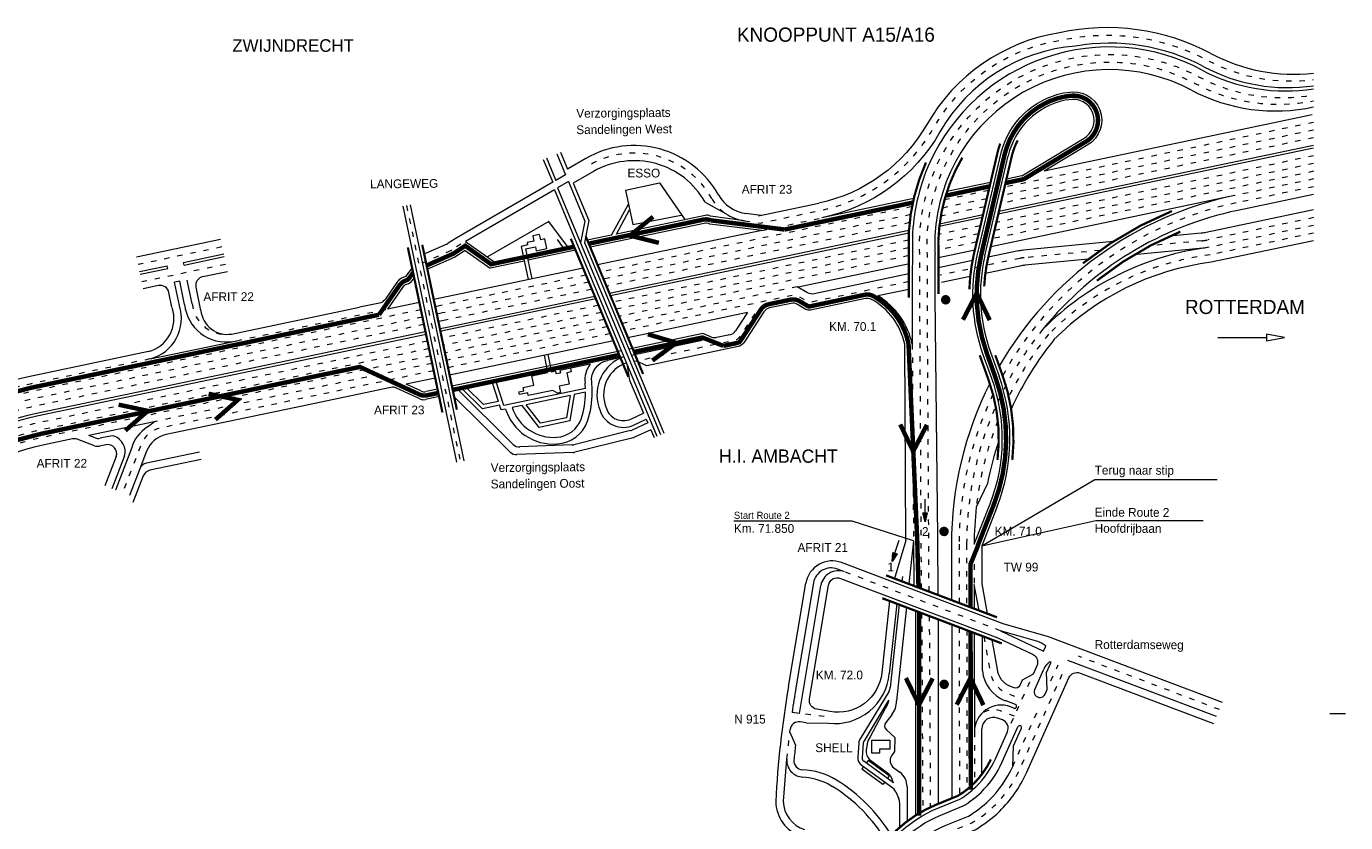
# Model space of a CAD drawing. Header units: metres. Extents: x 534 to 3459, y -2348 to -1406.
# Tile 7 of 7: x 3163 to 3459, y -1585 to -1406. Entities that reach past the tile are written whole.
import ezdxf

# ---------------------------------------------------------------- set-up
doc = ezdxf.new("R2010")
doc.units = ezdxf.units.M
doc.linetypes.add('ACAD_ISO03W100', pattern=[30, 12, -18])
doc.layers.get('0').update_dxf_attribs({"lineweight": 0})
for name, color, linetype, lineweight in [('deelstrepen', 8, 'ACAD_ISO03W100', 0), ('Kader', 7, 'Continuous', 0), ('Kunstwerk', 7, 'Continuous', 0), ('RW-MARK', 7, 'Continuous', 0), ('Spoorweg solid', 7, 'Continuous', 0), ('Strooi', 90, 'Continuous', 0), ('Strooi NIET', 10, 'Continuous', 0), ('Strooi niet strooien', 10, 'Continuous', 0), ('Strooien', 90, 'Continuous', 0), ('Text', 7, 'Continuous', 0)]:
    doc.layers.add(name, color=color, linetype=linetype, lineweight=lineweight)

# ---------------------------------------------------------------- blocks, each defined once
blk = doc.blocks.new('Pijl 2')
at = {"layer": 'Strooi NIET'}
blk.add_hatch(color=256, dxfattribs=at).paths.add_polyline_path([(-0.25, 0), (-0.75, -2), (0.25, -2)])
blk.add_line((-0.25, -2), (-0.25, -5.09), dxfattribs=at)
blk.add_lwpolyline([(-0.75, -2), (-0.25, 0), (0.25, -2)], close=True, dxfattribs=at)
blk = doc.blocks.new('PIJL', base_point=(0, 0, -0.1))
at = {"color": 0}
for p, q in [((0, 0), (5.45, 0)), ((7.5, 0), (5.45, 0.375)), ((5.45, 0.375), (5.45, -0.375)), ((5.45, -0.375), (7.5, 0))]:
    blk.add_line(p, q, dxfattribs=at)
blk = doc.blocks.new('Pijl 1')
at = {"layer": 'Text', "xscale": 2, "yscale": 2, "zscale": 2, "rotation": 180}
blk.add_blockref('PIJL', (20, 0), dxfattribs=at)

msp = doc.modelspace()

# ---------------------------------------------------------------- linework, layer by layer
at = {"layer": 'deelstrepen', "linetype": 'ACAD_ISO03W100', "ltscale": 0.1}
for p, q in [((3451.98, -1427.34), (3382.59, -1441.91)), ((3451.98, -1429.08), (3382.17, -1443.73)), ((3451.98, -1430.81), (3381.74, -1445.55)), ((3451.98, -1434.85), (3380.75, -1449.8)), ((3451.98, -1438.32), (3379.9, -1453.44)), ((3451.98, -1436.58), (3380.33, -1451.62)), ((3451.98, -1440.05), (3434.25, -1443.77)), ((3451.98, -1441.78), (3434.6, -1445.43)), ((3378.61, -1444.48), (3368.65, -1446.57)), ((3379.03, -1442.65), (3369.1, -1444.74)), ((3248.34, -1446.02), (3260.4, -1503.46)), ((3361.83, -1446.26), (3291.91, -1460.94)), ((3361.52, -1448.06), (3292.57, -1462.53)), ((3378.18, -1446.3), (3368.29, -1448.37)), ((3361.29, -1449.84), (3293.24, -1464.13)), ((3328.08, -1451.62), (3341.59, -1448.78)), ((3377.19, -1450.55), (3367.79, -1452.52)), ((3451.98, -1450.47), (3428.56, -1455.38)), ((3361.1, -1453.78), (3294.73, -1467.71)), ((3451.98, -1452.2), (3428.78, -1457.07)), ((3188.06, -1459.18), (3206.94, -1455.22)), ((3258.24, -1456.15), (3251.92, -1458.96)), ((3260.56, -1454.65), (3258.54, -1455.99)), ((3361.1, -1455.51), (3295.4, -1469.3)), ((3376.34, -1454.19), (3367.72, -1456)), ((3188.88, -1463.1), (3207.76, -1459.13)), ((3361.1, -1457.25), (3296.06, -1470.9)), ((3288.63, -1461.63), (3256.04, -1468.47)), ((3289.29, -1463.22), (3256.39, -1470.13)), ((3289.95, -1464.81), (3256.74, -1471.79)), ((3336.06, -1464.23), (3296.72, -1472.49)), ((3256.04, -1468.47), (3254.79, -1468.73)), ((3291.45, -1468.4), (3256.27, -1475.78)), ((3210.22, -1476.35), (3244.08, -1469.24)), ((3256.39, -1470.13), (3255.14, -1470.39)), ((3256.74, -1471.79), (3255.49, -1472.05)), ((3292.11, -1469.99), (3256.62, -1477.44)), ((3292.78, -1471.58), (3256.97, -1479.1)), ((3293.44, -1473.18), (3257.31, -1480.76)), ((3294.1, -1474.77), (3257.66, -1482.42)), ((3361.88, -1477.14), (3362.15, -1521.24)), ((3381.71, -1541.48), (3346.7, -1528.24)), ((3363.98, -1537.5), (3364.23, -1581.95)), ((3365.69, -1538.14), (3365.93, -1581.08)), ((3372.42, -1540.69), (3372.46, -1578.31)), ((3374.12, -1541.33), (3374.16, -1577.11)), ((3430.84, -1559.15), (3399.21, -1547.19)), ((3384.11, -1562.21), (3389.04, -1551.19)), ((3342.12, -1560.68), (3337.42, -1560.16)), ((3333.75, -1570.25), (3334.37, -1564.25))]:
    msp.add_line(p, q, dxfattribs=at)
at = {"layer": 'deelstrepen', "linetype": 'ACAD_ISO03W100', "ltscale": 0.1, "flags": 128}
for points in [[(3324.21, -1449.45), (3327.73, -1449.95), (3341.25, -1447.11, 0.214293), (3366.62, -1428.64, -0.227242), (3395.21, -1408.9, -0.177344), (3428.13, -1413.37, 0.15517), (3451.98, -1417.74)], [(3363.95, -1532.03), (3363.58, -1466.54), (3363.59, -1457.17, -0.584824), (3426.16, -1417.1, 0.167983), (3451.98, -1421.17)], [(3365.65, -1532.68), (3365.27, -1466.54), (3365.28, -1457.07, -0.584861), (3425.37, -1418.6, 0.173141), (3451.98, -1422.52)], [(3361.09, -1463.1), (3339.55, -1467.64, -0.187348), (3338.12, -1467.41), (3336.44, -1466.42, 0.187072), (3335.01, -1466.19), (3297.39, -1474.08)], [(3251.57, -1469.41), (3164.19, -1487.75, 0.269012), (3115.89, -1531.2), (3111.35, -1545.23, -0.02685), (3109.99, -1548.76)], [(3251.91, -1471.07), (3164.54, -1489.41, 0.259154), (3118.23, -1529.54)], [(3326.5, -1470.3), (3323.12, -1475.48, -0.198904), (3321.86, -1476.34), (3299.94, -1480.94)], [(3252.26, -1472.73), (3164.89, -1491.06, 0.30868), (3116.93, -1541.01, -0.069689), (3113.71, -1551.22)], [(3253.04, -1476.46), (3165.68, -1494.8, 0.30868), (3120.75, -1541.58, -0.073219), (3116.95, -1553.35, -0.064982), (3110.85, -1562.5, -0.199736), (3081.59, -1576.93), (3074.72, -1577.37), (2898.24, -1588.68)], [(3190.73, -1480.44), (3163.85, -1486.08, 0.226598), (3118.36, -1520.85)], [(3253.39, -1478.12), (3166.02, -1496.46, 0.30868), (3122.41, -1541.88)], [(3253.74, -1479.78), (3166.37, -1498.12, 0.30868), (3124.07, -1542.17, -0.097645), (3122.83, -1552.51)], [(3253.74, -1479.78), (3166.37, -1498.12, 0.30868), (3124.08, -1542.16, 0.30868)], [(3254.44, -1483.1), (3193.1, -1495.97, 0.254299), (3188.74, -1499.68), (3184.57, -1510.49)], [(3377.94, -1542.78), (3379.31, -1550.26, 0.286127), (3383.36, -1555.56), (3386.54, -1556.77)], [(3347.75, -1625.02), (3351.22, -1615.86), (3357.02, -1600.57), (3357.69, -1598.81, -0.19745), (3369.88, -1586.77), (3375.23, -1584.58, 0.059027), (3380.27, -1580.79, 0.094518), (3385.97, -1572.63), (3396.27, -1549.6)], [(3384.81, -1560.65), (3381.65, -1559.46, 0.292859), (3377.11, -1560.42)]]:
    msp.add_lwpolyline(points, format="xyb", dxfattribs=at)
at = {"layer": 'deelstrepen', "linetype": 'ACAD_ISO03W100', "ltscale": 0.1}
for points in [[(3319.97, -1447.81, -0.115338), (3316.89, -1444.45, 0.417941), (3289.44, -1436.93)], [(3434.6, -1445.43, 0.218065), (3382.16, -1484.17, 0.218065)], [(3451.98, -1448.73), (3428.21, -1453.72, -0.027941), (3426.92, -1453.92), (3415.3, -1455.03)], [(3404.01, -1456.1), (3386.99, -1457.73, 0.027941), (3386.07, -1457.87), (3368.12, -1461.64)], [(3391.21, -1473.78, 0.172161), (3374.08, -1522.06), (3374.08, -1535.86)], [(3392.48, -1474.91, 0.055569), (3383.53, -1488.89, 0.055569)], [(3380, -1488.37, 0.111679), (3372.38, -1522.06), (3372.38, -1535.22)], [(3381.09, -1494.36, 0.06697), (3376.25, -1513.73)]]:
    msp.add_lwpolyline(points, format="xyb", dxfattribs=at)
for points in [[(3376.77, -1452.37), (3367.72, -1454.27)], [(3375.78, -1526.55), (3375.78, -1531.04)], [(3384.42, -1571.93), (3389.83, -1559.83)], [(3375.83, -1564.13), (3375.84, -1575.61)]]:
    msp.add_lwpolyline(points, dxfattribs=at)
at = {"layer": 'deelstrepen', "linetype": 'ACAD_ISO03W100', "ltscale": 0.1, "flags": 128}
for points in [[(3254.09, -1481.44), (3220.43, -1488.5), (3191.7, -1494.54)], [(3393.01, -1552.71), (3394.63, -1549.09)]]:
    msp.add_lwpolyline(points, dxfattribs=at)
at = {"layer": 'deelstrepen', "linetype": 'ACAD_ISO03W100', "ltscale": 0.1}
for centre, radius, start, end in [((3257.43, -1454.32), 2, 293.9526, 303.4837), ((3436.71, -1519.04), 62.48, 97.2965, 135.1491), ((3207.85, -1467.28), 7.67, 185.7121, 279.0569)]:
    msp.add_arc(centre, radius, start, end, dxfattribs=at)
at = {"layer": 'Kader', "color": 253}
msp.add_line((3455.63, -1560.01), (3459.17, -1560.01), dxfattribs=at)
at = {"layer": 'Kunstwerk', "const_width": 0.5}
for points in [[(3374.7, -1464.85, -0.050231), (3375.75, -1456.74), (3380.98, -1434.29, -0.029777), (3381.62, -1432.11)], [(3378.03, -1464.15, -0.044936), (3378.96, -1457.49), (3384.19, -1435.04, -0.062047), (3385.54, -1431.38)], [(3364.96, -1436.35, 0.091481), (3361.1, -1452.06), (3361.09, -1466.69)], [(3373.11, -1435.26, 0.148555), (3367.78, -1457.29), (3367.77, -1465.9)], [(3420.19, -1447.24, 0.072114), (3400.19, -1458.98, 0.072114)], [(3422.07, -1451.87, 0.072114), (3403.32, -1462.88, 0.072114)], [(3381.01, -1503.11, 0.116854), (3379, -1485.14), (3377.02, -1479.61)], [(3380.52, -1479.61), (3382.11, -1484.03, -0.114463), (3384.34, -1503.11)], [(3354.71, -1590.37, -0.139045), (3367.3, -1580.48), (3372.19, -1578.48, 0.053125), (3375.55, -1575.9, 0.087072), (3379.53, -1570.35, 0.087072)]]:
    msp.add_lwpolyline(points, format="xyb", dxfattribs=at)
for points in [[(3285.22, -1453.46), (3298.16, -1484.51)], [(3288.55, -1452.89), (3301.45, -1483.83)], [(3248.63, -1455.41), (3256.4, -1492.46)], [(3251.87, -1454.82), (3259.64, -1491.84)], [(3380.9, -1538.44), (3356.01, -1529.03)], [(3381.97, -1544.3), (3355.15, -1534.16)]]:
    msp.add_lwpolyline(points, dxfattribs=at)
at = {"layer": 'RW-MARK'}
for p, q in [((3451.63, -1425.68), (3391.52, -1438.29)), ((3451.98, -1433.12), (3381.18, -1447.98)), ((3451.98, -1432.54), (3381.32, -1447.37)), ((3386.49, -1439.35), (3400.46, -1430.91)), ((3279.01, -1435.66), (3281.15, -1440.78)), ((3279.79, -1435.34), (3281.89, -1440.36)), ((3282.09, -1434.37), (3284.06, -1439.1)), ((3282.87, -1434.05), (3284.45, -1437.85)), ((3288.59, -1435.45), (3284.45, -1437.85)), ((3378.18, -1457.31), (3383.41, -1434.85)), ((3284.06, -1439.1), (3281.89, -1440.36)), ((3290.29, -1438.4), (3285.77, -1441.01)), ((3386.49, -1439.35), (3383.02, -1440.08)), ((3281.15, -1440.78), (3259.62, -1453.23)), ((3284.7, -1440.65), (3282.26, -1442.07)), ((3282.26, -1442.07), (3305.34, -1497.43)), ((3284.7, -1440.65), (3288.39, -1449.49)), ((3285.77, -1441.01), (3289.27, -1449.4)), ((3297.5, -1442.55), (3305.16, -1440.94)), ((3305.16, -1440.94), (3310.85, -1449.17)), ((3379.46, -1440.83), (3369.66, -1442.88)), ((3281.53, -1442.52), (3261.59, -1454.05)), ((3281.53, -1442.52), (3304.56, -1497.78)), ((3297.5, -1442.55), (3299.13, -1450.29)), ((3362.21, -1444.44), (3341.59, -1448.78)), ((3434.25, -1443.77), (3379.48, -1455.26)), ((3451.98, -1443.52), (3434.95, -1447.1)), ((3247.51, -1446.19), (3259.57, -1503.64)), ((3249.17, -1445.85), (3261.23, -1503.29)), ((3294.36, -1452.63), (3298.16, -1445.67)), ((3295.45, -1452.41), (3298.43, -1446.95)), ((3315.35, -1448.23), (3295.45, -1452.41)), ((3299.13, -1450.29), (3309.97, -1448.19)), ((3327.97, -1448.27), (3324.45, -1447.77)), ((3327.38, -1448.29), (3340.9, -1445.45)), ((3377.76, -1448.12), (3368.02, -1450.16)), ((3280.25, -1449.6), (3266.49, -1457.55)), ((3284.67, -1455.54), (3280.25, -1449.6)), ((3288.39, -1449.49), (3287.38, -1454.36)), ((3289.27, -1449.4), (3288.27, -1454.28)), ((3377.61, -1448.73), (3367.95, -1450.75)), ((3187.71, -1457.52), (3206.59, -1453.56)), ((3259.62, -1453.23), (3257.72, -1454.49)), ((3261.59, -1454.05), (3268.44, -1458.94)), ((3276.94, -1454.01), (3275.42, -1454.33)), ((3278.2, -1452.49), (3276.69, -1452.81)), ((3276.69, -1452.81), (3276.94, -1454.01)), ((3278.46, -1453.7), (3278.2, -1452.49)), ((3279.42, -1453.49), (3278.46, -1453.7)), ((3279.87, -1455.66), (3279.42, -1453.49)), ((3283.76, -1455.73), (3282.21, -1453.65)), ((3294.36, -1452.63), (3288.92, -1453.78)), ((3328.08, -1451.62), (3291.24, -1459.35)), ((3361.13, -1451.61), (3293.9, -1465.72)), ((3361.1, -1452.19), (3343.35, -1455.92)), ((3361.96, -1452.06), (3361.89, -1466.7)), ((3451.98, -1453.93), (3428.99, -1458.76)), ((3198.27, -1458.78), (3207.29, -1456.88)), ((3257.42, -1454.65), (3252.06, -1457.04)), ((3261.49, -1456.07), (3259.22, -1457.58)), ((3261.49, -1456.07), (3267.12, -1460.09)), ((3275.53, -1454.87), (3274.08, -1455.18)), ((3274.08, -1455.18), (3275.64, -1462.62)), ((3275.07, -1455.76), (3277.3, -1455.29)), ((3275.07, -1455.76), (3276.47, -1462.45)), ((3275.42, -1454.33), (3275.53, -1454.87)), ((3283.76, -1455.73), (3275.43, -1457.48)), ((3286.31, -1456.06), (3275.6, -1458.31)), ((3277.3, -1455.29), (3277.48, -1456.16)), ((3277.48, -1456.16), (3279.87, -1455.66)), ((3284.67, -1455.54), (3285.97, -1455.27)), ((3288.27, -1454.28), (3306.11, -1497.08)), ((3343.35, -1455.92), (3294.12, -1466.25)), ((3366.98, -1456.96), (3366.97, -1465.58)), ((3375.92, -1456.01), (3367.78, -1457.72)), ((3188.41, -1460.85), (3194.61, -1459.54)), ((3198.39, -1459.36), (3207.41, -1457.47)), ((3249.58, -1459.97), (3248.13, -1461.95)), ((3255.81, -1459.09), (3253.03, -1460.33)), ((3287.96, -1460.04), (3254.44, -1467.07)), ((3259.22, -1457.58), (3255.81, -1459.09)), ((3274.77, -1458.48), (3267.12, -1460.09)), ((3274.6, -1457.65), (3268.44, -1458.94)), ((3361.25, -1459.09), (3336.25, -1464.34)), ((3188.53, -1461.43), (3194.74, -1460.13)), ((3197.42, -1462.96), (3196.24, -1463.21)), ((3198.53, -1468.22), (3197.42, -1462.96)), ((3200.22, -1468.05), (3199.11, -1462.79)), ((3202.62, -1461.95), (3208.11, -1460.8)), ((3246.33, -1463.04), (3243.52, -1467.07)), ((3248.13, -1461.95), (3247.21, -1462.33)), ((3250.05, -1462.2), (3249.55, -1462.89)), ((3192.62, -1463.97), (3189.21, -1464.68)), ((3195.68, -1468.81), (3194.99, -1465.51)), ((3197.35, -1468.46), (3196.24, -1463.21)), ((3247.43, -1464.42), (3244.08, -1469.24)), ((3248.69, -1463.56), (3248.32, -1463.71)), ((3361.09, -1464.83), (3354.18, -1466.29)), ((3209.06, -1474.86), (3237.77, -1468.84)), ((3242.29, -1467.89), (3237.77, -1468.84)), ((3251.22, -1467.75), (3244.08, -1469.24)), ((3290.62, -1466.41), (3257.09, -1473.45)), ((3290.84, -1466.94), (3257.2, -1474)), ((3366.97, -1466.54), (3367.57, -1520.52)), ((3324.88, -1470.05), (3298.05, -1475.68)), ((3324.88, -1470.05), (3322.2, -1474.14)), ((3252.61, -1474.38), (3165.24, -1492.72)), ((3257.09, -1473.45), (3255.83, -1473.71)), ((3257.2, -1474), (3255.95, -1474.26)), ((3252.73, -1474.94), (3165.36, -1493.28)), ((3190.8, -1480.43), (3210.22, -1476.35)), ((3294.77, -1476.36), (3258.01, -1484.08)), ((3314.7, -1476.31), (3298.84, -1479.64)), ((3322.77, -1477.68), (3302.31, -1481.98)), ((3320.94, -1475), (3317.94, -1475.63)), ((3190.38, -1478.79), (3163.5, -1484.44)), ((3279.21, -1479.63), (3280.02, -1483.52)), ((3296.56, -1478.59), (3279.73, -1482.12)), ((3280.04, -1479.46), (3280.87, -1483.41)), ((3296.87, -1480.05), (3293.45, -1480.77)), ((3379.43, -1478.93), (3381.35, -1484.3)), ((3279.73, -1482.12), (3258.53, -1486.57)), ((3279.91, -1482.95), (3268.36, -1485.37)), ((3276.44, -1484.27), (3280.02, -1483.52)), ((3281.77, -1483.22), (3280.87, -1483.41)), ((3281.77, -1483.22), (3281.88, -1483.75)), ((3281.88, -1483.75), (3282.88, -1483.54)), ((3289.57, -1481.59), (3282.77, -1483.01)), ((3282.77, -1483.01), (3282.88, -1483.54)), ((3285.3, -1483.37), (3284.34, -1483.57)), ((3284.34, -1483.57), (3284.86, -1486.08)), ((3285.12, -1482.52), (3285.3, -1483.37)), ((3297.83, -1481.63), (3298.39, -1485.18)), ((3299.94, -1480.94), (3299.43, -1481.05)), ((3302.31, -1481.98), (3299.94, -1480.94)), ((3254.79, -1484.76), (3248.27, -1486.12)), ((3251.52, -1487.63), (3248.27, -1486.12)), ((3267.53, -1485.55), (3261.67, -1486.78)), ((3268.97, -1489.99), (3267.53, -1485.55)), ((3270.16, -1490.91), (3268.36, -1485.37)), ((3274.5, -1486.87), (3276.89, -1486.37)), ((3276.89, -1486.37), (3276.44, -1484.27)), ((3284.86, -1486.08), (3282.59, -1486.56)), ((3282.59, -1486.56), (3282.88, -1487.97)), ((3298.39, -1485.18), (3301.56, -1492.61)), ((3251.32, -1489.41), (3246.09, -1486.99)), ((3255.66, -1488.91), (3252.57, -1489.56)), ((3255.31, -1487.25), (3252.77, -1487.78)), ((3271.63, -1501.36), (3259.03, -1488.94)), ((3260.67, -1486.99), (3259.68, -1487.19)), ((3272.3, -1499.63), (3259.68, -1487.19)), ((3265.37, -1491.61), (3260.67, -1486.99)), ((3265.64, -1490.69), (3261.67, -1486.78)), ((3288.51, -1487.06), (3270.16, -1490.91)), ((3273.58, -1487.85), (3274.66, -1487.63)), ((3273.7, -1488.43), (3273.58, -1487.85)), ((3275.54, -1488.04), (3273.7, -1488.43)), ((3274.66, -1487.63), (3274.5, -1486.87)), ((3285.07, -1488.65), (3275.2, -1490.72)), ((3275.67, -1488.69), (3275.54, -1488.04)), ((3281.21, -1487.53), (3275.67, -1488.69)), ((3282.23, -1488.11), (3281.21, -1487.53)), ((3282.88, -1487.97), (3282.23, -1488.11)), ((3285.07, -1488.65), (3284.23, -1493.65)), ((3285.96, -1488.46), (3284.97, -1494.36)), ((3288.54, -1487.92), (3285.96, -1488.46)), ((3269.23, -1490.8), (3265.37, -1491.61)), ((3268.97, -1489.99), (3265.64, -1490.69)), ((3269.59, -1491.9), (3269.23, -1490.8)), ((3270.58, -1491.69), (3269.59, -1491.9)), ((3274.28, -1490.91), (3272.04, -1491.38)), ((3278.08, -1495.81), (3274.28, -1490.91)), ((3278.42, -1494.87), (3275.2, -1490.72)), ((3191.7, -1494.54), (3177, -1497.62)), ((3190.21, -1495.71), (3191.7, -1494.54)), ((3284.97, -1494.36), (3278.08, -1495.81)), ((3284.23, -1493.65), (3278.42, -1494.87)), ((3302.48, -1494.78), (3298.98, -1496.41)), ((3302.14, -1493.99), (3302.48, -1494.78)), ((3173.32, -1498.39), (3166.72, -1499.78)), ((3178.31, -1499.92), (3174.43, -1498.48)), ((3178.44, -1498.16), (3177, -1497.62)), ((3182.23, -1497.68), (3179.55, -1498.24)), ((3182.7, -1497.81), (3182.23, -1497.68)), ((3298.62, -1496.53), (3285.9, -1499.7)), ((3299.19, -1498.14), (3286.15, -1501.39)), ((3303.2, -1496.33), (3299.54, -1498.02)), ((3303.16, -1496.34), (3303.93, -1498.06)), ((3180.87, -1499.7), (3179.42, -1500.01)), ((3186.59, -1500.54), (3182.99, -1509.87)), ((3186.59, -1500.54), (3182.99, -1509.87)), ((3201.86, -1501.36), (3189.93, -1503.86)), ((3285.74, -1501.45), (3273.11, -1501.93)), ((3285.5, -1499.76), (3273.78, -1500.21)), ((3183.15, -1502.38), (3180.61, -1508.96)), ((3185.03, -1502.22), (3182.2, -1509.57)), ((3202.21, -1503.02), (3190.7, -1505.44)), ((3188.47, -1505.1), (3186.16, -1511.1)), ((3189.24, -1506.68), (3186.93, -1512.67)), ((3378.77, -1508.4), (3376.25, -1513.73)), ((3360.45, -1521.19), (3357.89, -1529.74)), ((3362.15, -1521.24), (3361.12, -1530.96)), ((3362.15, -1521.24), (3362.21, -1531.38)), ((3367.57, -1520.52), (3367.63, -1533.42)), ((3346.7, -1528.24), (3345.08, -1527.62)), ((3382.31, -1539.89), (3346.02, -1526.16)), ((3334.1, -1553.99), (3337.98, -1530.78)), ((3339.72, -1530.7), (3335.77, -1554.27)), ((3376.86, -1536.92), (3375.78, -1531.05)), ((3336.53, -1560.03), (3341.34, -1531.32)), ((3358.38, -1535.38), (3356.7, -1551.1)), ((3358.92, -1535.58), (3356.95, -1554.17)), ((3360.56, -1536.2), (3358.33, -1557.2)), ((3362.57, -1536.97), (3362.57, -1582.94)), ((3367.66, -1538.89), (3367.66, -1580.33)), ((3370.77, -1540.07), (3370.77, -1579.06)), ((3392.45, -1542.81), (3382.31, -1539.89)), ((3377.62, -1550.42), (3377.62, -1542.66)), ((3390.1, -1543.9), (3381.71, -1541.48)), ((3381.71, -1541.48), (3391.34, -1546.04)), ((3431.51, -1557.58), (3392.45, -1542.81)), ((3391.34, -1546.03), (3391.25, -1545.99)), ((3391.34, -1546.04), (3391.84, -1544.93)), ((3393.04, -1548.49), (3392.8, -1548.4)), ((3430.16, -1560.71), (3396.83, -1548.1)), ((3392.15, -1554.65), (3391.98, -1550.85)), ((3356.67, -1554.99), (3350.15, -1565.72)), ((3356.49, -1557.21), (3351.05, -1566.17)), ((3385.05, -1558.02), (3382.75, -1557.15)), ((3336.53, -1560.03), (3334.89, -1559.79)), ((3355.81, -1558.94), (3352.44, -1565.29)), ((3357.3, -1560.3), (3355.92, -1562.03)), ((3384.7, -1558.8), (3383.96, -1558.51)), ((3334.37, -1564.25), (3334.45, -1563.64)), ((3338.08, -1562.11), (3336.73, -1561.91)), ((3338.08, -1562.11), (3343.1, -1562.23)), ((3356.06, -1563.73), (3357.93, -1565.42)), ((3334.37, -1564.25), (3335.65, -1567.17)), ((3349.87, -1566.61), (3349.63, -1569.84)), ((3350.87, -1566.64), (3350.62, -1569.99)), ((3352.77, -1568.9), (3352.77, -1566.03)), ((3352.77, -1566.03), (3356.81, -1566.03)), ((3356.82, -1566.03), (3356.82, -1568.03)), ((3357.93, -1565.42), (3357.89, -1568.54)), ((3351.76, -1566.87), (3351.54, -1568.23)), ((3354.54, -1568.9), (3352.77, -1568.9)), ((3356.82, -1568.03), (3354.54, -1568.03)), ((3354.54, -1568.03), (3354.54, -1568.9)), ((3357.89, -1568.54), (3357.24, -1569.52)), ((3357.89, -1568.54), (3357.89, -1568.54)), ((3384.42, -1571.93), (3384.62, -1567.32)), ((3333.62, -1570.32), (3332.93, -1579.72)), ((3357.53, -1576.79), (3350.44, -1571.6)), ((3350.93, -1571.96), (3350.52, -1572.52)), ((3355.25, -1576), (3350.52, -1572.52)), ((3357.63, -1575.63), (3350.97, -1570.74)), ((3351.94, -1570.58), (3351.52, -1571.15)), ((3356.68, -1574.05), (3351.94, -1570.58)), ((3352.48, -1570.51), (3356.65, -1573.56)), ((3357.73, -1572.24), (3359.08, -1573.23)), ((3338.68, -1574.51), (3337.28, -1574.3)), ((3355.67, -1575.43), (3355.25, -1576)), ((3356.68, -1574.05), (3356.26, -1574.62)), ((3358.18, -1577.62), (3358.86, -1579.2)), ((3360.72, -1576.46), (3360.72, -1584.24)), ((3359.02, -1579.99), (3359.02, -1585.63))]:
    msp.add_line(p, q, dxfattribs=at)
for points in [[(3394.94, -1407.22, 0.227229), (3365.15, -1427.8, -0.214322), (3340.9, -1445.45)], [(3398.55, -1410.21, 0.248476), (3368.1, -1429.49, -0.214268), (3341.59, -1448.78)], [(3426.96, -1415.6, 0.432232), (3365.82, -1436.36, 0.432232)], [(3424.58, -1420.1, 0.549087), (3366.96, -1452.73, 0.4032)], [(3375.78, -1522.06), (3379.35, -1512.96, 0.181352), (3379.75, -1484.87), (3377.83, -1479.51, -0.144304), (3376.53, -1456.93), (3381.76, -1434.47), (3381.84, -1434.17, -0.287587), (3395.83, -1420.73), (3396.68, -1420.64, -0.847009), (3401.33, -1432.36), (3391.52, -1438.29)], [(3400.28, -1431.01, 0.865889), (3397.03, -1422.3), (3396.18, -1422.39, 0.292112), (3383.41, -1434.85)], [(3434.25, -1443.77, 0.213213), (3381.4, -1482.06, 0.213213)], [(3434.95, -1447.1, 0.172161), (3391.21, -1473.78, 0.172161)], [(3451.98, -1447), (3427.86, -1452.06, -0.027941), (3426.76, -1452.23), (3419.66, -1452.9)], [(3328.08, -1451.62), (3316.4, -1450.16, 0.163682), (3315.14, -1450.01), (3289.59, -1455.37)], [(3406.96, -1454.12), (3386.83, -1456.04, 0.027941), (3385.72, -1456.2), (3378.93, -1457.63)], [(3428.56, -1455.38, -0.027941), (3427.08, -1455.61), (3411.65, -1457.08)], [(3401.36, -1458.07), (3387.15, -1459.42, 0.027941), (3386.42, -1459.53), (3378.29, -1461.24)], [(3361.1, -1461.37), (3339.82, -1465.84, -0.187072), (3338.39, -1465.6), (3336.06, -1464.23)], [(3360.45, -1521.19), (3360.19, -1477.14, 0.218884), (3352.74, -1467.09, 0.179368), (3351.36, -1466.89), (3339.03, -1469.49, -0.187348), (3338.02, -1469.32), (3336.14, -1468.21, 0.187072), (3334.72, -1467.98), (3329.84, -1469, 0.198904), (3328.58, -1469.87), (3324.04, -1476.82, -0.198904), (3322.77, -1477.68)], [(3393.75, -1476.05, 0.063116), (3384.07, -1491.7, 0.063116)], [(3270.58, -1491.69, 0.347827), (3282.16, -1499.53, 0.301963), (3288.95, -1494.44, 0.083634), (3290.04, -1487.91), (3290.01, -1486.99, 0.016373), (3289.91, -1485.69, -0.387153), (3293.45, -1480.77)], [(3297.13, -1479.96, 0.408496), (3291.54, -1491.26), (3291.78, -1492.01, 0.449212), (3299.32, -1495.29), (3302.14, -1493.99)], [(3297.71, -1481.35, 0.411985), (3292.96, -1490.79), (3293.21, -1491.55, 0.449212), (3298.69, -1493.93), (3301.56, -1492.61)], [(3163.5, -1484.44, 0.1994), (3120.42, -1513.94), (3118.36, -1520.85, 0.040116), (3114.29, -1530.68), (3109.71, -1544.76, -0.024392), (3108.55, -1547.81)], [(3379.29, -1485.97, 0.117559), (3370.68, -1522.06), (3370.68, -1534.58)], [(3272.06, -1491.38, 0.343845), (3282.06, -1498.03, 0.302255), (3287.53, -1493.94, 0.083551), (3288.54, -1487.91)], [(3165.24, -1492.72, 0.30868), (3118.57, -1541.32, -0.058853), (3115.93, -1550.38, -0.058853)], [(3165.36, -1493.28, 0.30868), (3119.12, -1541.43, -0.058565), (3116.46, -1550.57, -0.058565)], [(3166.72, -1499.78, 0.30868), (3125.74, -1542.46, -0.097645), (3124.51, -1552.79)], [(3381.3, -1498.73, 0.034193), (3378.77, -1508.4)], [(3376.25, -1513.73, 0.02787), (3375.78, -1522.06)], [(3356.74, -1534.76), (3355.02, -1550.92, -0.435301), (3343.44, -1559.61), (3340.42, -1559.07, -0.410837), (3338.8, -1556.77), (3343.08, -1531.24, -0.472776), (3345.76, -1529.7), (3381.11, -1543.07), (3388.88, -1546.75, -0.407891), (3389.85, -1549.37), (3389.04, -1551.19), (3386.57, -1552.55), (3386.03, -1553.75, -0.397053), (3384.76, -1554.28), (3383.96, -1553.97, -0.286127), (3381, -1550.1), (3379.79, -1543.48)], [(3350.42, -1622.78), (3352.81, -1616.46), (3358.61, -1601.17), (3359.27, -1599.45, -0.197042), (3370.52, -1588.35), (3375.98, -1586.11, 0.060153), (3381.46, -1582.01, 0.094605), (3387.52, -1573.32), (3397.05, -1552.02, -0.397053), (3399.58, -1550.96), (3429.49, -1562.27)], [(3349.64, -1608.07), (3353.05, -1599.06), (3353.74, -1597.23, -0.198295), (3368.27, -1582.84), (3373.34, -1580.76, 0.055659), (3377.32, -1577.73, 0.094246), (3382.09, -1570.89), (3385.61, -1563.01)], [(3350.55, -1596.36), (3350.55, -1600.87), (3351.46, -1598.46), (3352.17, -1596.6, -0.198579), (3367.62, -1581.27), (3372.57, -1579.24, 0.054023), (3376.14, -1576.51, 0.094106), (3380.54, -1570.2), (3383.24, -1564.14, 0.431585), (3382.13, -1561.46), (3381.05, -1561.05)], [(3346, -1624.85), (3349.64, -1615.26), (3355.43, -1599.97), (3356.11, -1598.18, -0.197815), (3369.23, -1585.2), (3374.48, -1583.05, 0.057786), (3379.09, -1579.57, 0.094421), (3384.42, -1571.93)]]:
    msp.add_lwpolyline(points, format="xyb", dxfattribs=at)
for points in [[(3375.4, -1458.37), (3367.77, -1459.97)], [(3374.88, -1461.95), (3368.47, -1463.3)], [(3361.89, -1465.85), (3361.88, -1477.14)], [(3366.97, -1465.58), (3366.97, -1466.54)], [(3316.79, -1475.53), (3314.83, -1474.75), (3298.25, -1478.23)], [(3244.84, -1486.84), (3223.08, -1491.41), (3194.36, -1497.44)], [(3380.93, -1513.58), (3377.48, -1522.38)], [(3377.48, -1522.38), (3377.48, -1530.9), (3378.71, -1537.62)], [(3391.98, -1550.85), (3393.04, -1548.49)], [(3389.36, -1554.64), (3391.4, -1550.07)], [(3391.68, -1555.68), (3392.15, -1554.65)], [(3377.53, -1573.64), (3377.53, -1563.48)], [(3384.62, -1567.32), (3386.39, -1563.36)]]:
    msp.add_lwpolyline(points, dxfattribs=at)
at = {"layer": 'RW-MARK', "flags": 128}
for points in [[(3375.78, -1531.05), (3375.79, -1536.51)], [(3375.8, -1541.97), (3375.83, -1564.13)]]:
    msp.add_lwpolyline(points, dxfattribs=at)
at = {"layer": 'RW-MARK'}
for centre, radius, start, end in [((3405.57, -1456.07), 49.99, 62.1441, 102.2691), ((3406.15, -1454.74), 45.17, 62.0009, 99.6865), ((3447.72, -1376.56), 40, 241.9793, 276.1176), ((3445.74, -1380.3), 40, 241.9793, 278.9724), ((3446.14, -1379.54), 40, 241.9793, 278.3911), ((3443.37, -1384.79), 40, 241.9793, 282.4303), ((3406.45, -1454.67), 44.57, 155.7366, 176.6442), ((3315.76, -1450.19), 2, 64.67, 101.8534), ((3405.9, -1454.73), 38.98, 177.0525, 183.2835), ((3256.61, -1452.82), 2, 293.9526, 303.4837), ((3436.71, -1519.04), 64.18, 97.2965, 135.1491), ((3415.48, -1466), 38.3, 166.8811, 199.7264), ((3436.71, -1519.04), 60.78, 97.2965, 135.1491), ((3247.97, -1464.18), 2, 112.1662, 145.2076), ((3247.93, -1461.71), 2, 292.1662, 323.7748), ((3193.03, -1465.93), 2, 11.8534, 101.8534), ((3249.08, -1465.56), 2, 112.1662, 145.2076), ((3188.43, -1471.36), 9.37, 284.65, 17.9948), ((3207.85, -1467.28), 9.37, 185.7121, 279.0569), ((3241.88, -1465.93), 2, 281.8631, 325.2076), ((3345.56, -1480.57), 16.67, 11.8534, 58.8978), ((3188.44, -1471.37), 7.67, 284.65, 17.9948), ((3208.12, -1468.96), 5.97, 185.7121, 279.0569), ((3320.53, -1473.05), 2, 281.8534, 326.8516), ((3317.53, -1473.67), 2, 248.2737, 281.8534), ((3270.12, -1487.94), 18.42, 2.7576, 6.5097), ((3342.1, -1498.37), 41.7, 338.6105, 19.7264), ((3245.25, -1488.8), 2, 65.1134, 101.8534), ((3252.16, -1487.6), 2, 245.1134, 281.8534), ((3252.36, -1485.82), 2, 245.1134, 281.8534), ((3173.73, -1500.35), 2, 69.5497, 101.8534), ((3179.14, -1496.28), 2, 249.5497, 281.8534), ((3181.52, -1501.26), 3.64, 344.6654, 71.0457), ((3194.46, -1502.68), 8.16, 121.3688, 164.7335), ((3298.14, -1494.59), 2, 284.0005, 294.8498), ((3298.7, -1496.2), 2, 284.0005, 294.8498), ((3179.01, -1498.05), 2, 249.5497, 281.8534), ((3181.28, -1501.66), 2, 338.9248, 101.8534), ((3273.03, -1499.93), 2, 225.4142, 272.1781), ((3273.7, -1498.21), 2, 225.4142, 272.1781), ((3285.42, -1497.76), 2, 272.1781, 284.0005), ((3285.66, -1499.45), 2, 272.1781, 284.0005), ((3190.34, -1505.82), 2, 101.8534, 158.9248), ((3191.11, -1507.4), 2, 101.8534, 158.9248), ((3343.9, -1531.77), 6, 69.2839, 170.4984), ((3343.66, -1531.36), 4, 69.2839, 170.4984), ((3345.28, -1531.98), 4, 69.2839, 170.4984), ((3388.99, -1547.74), 4, 44.6528, 73.9008), ((3395.05, -1551.71), 4, 124.1842, 155.9066), ((3344.45, -1550), 12.31, 263.714, 354.856), ((3385.58, -1549.67), 8, 185.4149, 249.2839), ((3544.13, -1590.35), 213.16, 170.1795, 177.1494), ((3544.13, -1590.34), 211.46, 170.1795, 171.6949), ((3354.96, -1553.96), 2, 328.7404, 353.9313), ((3390.52, -1555.16), 1.27, 155.9066, 335.9066), ((3352.62, -1556.41), 4.07, 321.5668, 351.3605), ((3352.75, -1554.24), 4.77, 321.5668, 324.6625), ((3353.56, -1557.34), 4.77, 321.5668, 1.6428), ((3381.83, -1564.13), 6, 69.2839, 180.084), ((3384.88, -1558.41), 0.426, 245.9066, 65.9066), ((3336.43, -1563.88), 2, 81.4767, 172.8804), ((3356.9, -1562.81), 1.24, 141.5668, 227.7873), ((3380.13, -1563.48), 2.6, 69.2839, 179.9832), ((3386, -1563.19), 0.425, 335.9066, 155.9066), ((3351.86, -1566.76), 2, 148.7404, 175.778), ((3351.72, -1566.7), 0.848, 141.5668, 175.778), ((3355.26, -1567.43), 3.55, 142.8628, 170.8596), ((3544.13, -1590.34), 209.76, 173.6573, 174.5675), ((3353.88, -1568.6), 2.36, 170.8596, 233.8459), ((3358.91, -1570.62), 2, 146.3166, 233.8459), ((3337.43, -1570.6), 3.7, 174.5675, 267.6555), ((3337.3, -1570.67), 2, 174.5675, 267.6555), ((3351.63, -1569.98), 2, 175.778, 233.7286), ((3351.47, -1570.06), 0.848, 175.778, 233.7286), ((3336.57, -1588.48), 15.83, 58.3016, 87.6555), ((3336.57, -1588.48), 14.13, 58.3016, 81.4362), ((3325.01, -1607.21), 37.84, 31.6448, 58.3016), ((3352.73, -1576.69), 5.01, 12.1636, 38.6471), ((3356.72, -1576.46), 4, 0, 53.8459), ((3325.01, -1607.21), 36.15, 30.8528, 58.3016), ((3356.34, -1578.41), 2, 23.143, 53.7286), ((3339.7, -1579.61), 8.47, 180.9452, 250.731), ((3339.76, -1579.59), 6.83, 181.0898, 252.3583), ((3357.02, -1579.99), 2, 0, 23.143)]:
    msp.add_arc(centre, radius, start, end, dxfattribs=at)
at = {"layer": 'Spoorweg solid'}
for p, q in [((3315.41, -1445.28), (3319.97, -1447.81)), ((3324.21, -1449.45), (3316.61, -1448.38)), ((3194.74, -1460.13), (3194.61, -1459.54)), ((3198.39, -1459.36), (3198.27, -1458.78)), ((3202.18, -1469.56), (3201.08, -1464.32)), ((3189.99, -1501.15), (3188.47, -1505.1)), ((3359.58, -1530.38), (3359.73, -1529.27))]:
    msp.add_line(p, q, dxfattribs=at)
for centre, radius, start, end in [((3299.45, -1454.24), 21.7, 29.3107, 120.0389), ((3299.45, -1454.24), 18.3, 29.3107, 120.0389), ((3325.61, -1439.55), 8.3, 209.3107, 261.9451), ((3325.61, -1439.55), 10, 235.6279, 261.9451), ((3203.03, -1463.91), 2, 101.8534, 191.8534), ((3294.38, -1485.18), 6, 143.2631, 186.5097), ((3195.59, -1503.31), 6, 101.8534, 158.9248)]:
    msp.add_arc(centre, radius, start, end, dxfattribs=at)
at = {"layer": 'Strooi', "const_width": 1}
for points in [[(3305, -1454.38), (3298.49, -1452.77), (3303.69, -1448.53)], [(3302.52, -1474.9), (3308.94, -1476.83), (3303.54, -1480.81)], [(3366.46, -1552.15), (3363.38, -1558.11), (3360.46, -1552.07)], [(3371.85, -1558.07), (3374.93, -1552.11), (3377.85, -1558.15)]]:
    msp.add_lwpolyline(points, dxfattribs=at)
at = {"layer": 'Strooi niet strooien', "linetype": 'ACAD_ISO03W100', "ltscale": 0.1, "const_width": 1, "flags": 128}
for points in [[(3376.57, -1522.37), (3380.14, -1513.27, 0.181352), (3380.55, -1484.59), (3378.63, -1479.22, -0.144304), (3377.35, -1457.12), (3382.58, -1434.67), (3382.66, -1434.38, -0.286964), (3395.97, -1421.57), (3396.81, -1421.48, -0.850499), (3400.89, -1431.64), (3386.92, -1440.09), (3382.81, -1440.95)], [(3363, -1521.23), (3361.04, -1477.05, 0.220322), (3353.14, -1466.34, 0.179368), (3351.18, -1466.05), (3338.85, -1468.66, -0.187348), (3338.45, -1468.59), (3336.57, -1467.48, 0.187072), (3334.54, -1467.15), (3329.67, -1468.17, 0.198904), (3327.86, -1469.4), (3323.32, -1476.36, -0.198904), (3322.6, -1476.85), (3319.46, -1477.51)], [(3242.16, -1470.52), (3164.02, -1486.92, 0.269012), (3115.08, -1530.94), (3110.54, -1544.97, -0.02685), (3109.22, -1548.42)], [(3121.97, -1552.49, 0.000033), (3121.97, -1552.48), (3122.02, -1552.24, 0.098636), (3123.21, -1542.14, -0.309201), (3166.2, -1497.28), (3237.87, -1482.24), (3251.16, -1488.4, 0.161696), (3252.95, -1488.61)]]:
    msp.add_lwpolyline(points, format="xyb", dxfattribs=at)
for points in [[(3379.25, -1441.71), (3369.32, -1443.81)], [(3362.01, -1445.36), (3333.22, -1451.4)]]:
    msp.add_lwpolyline(points, dxfattribs=at)
at = {"layer": 'Strooi niet strooien', "const_width": 1}
for points in [[(3373.27, -1471.65), (3376.35, -1465.69), (3379.27, -1471.73)], [(3203.9, -1488.27), (3210.47, -1489.64), (3205.44, -1494.07)], [(3183.7, -1490.71), (3190.26, -1492.11), (3185.21, -1496.52)], [(3365.17, -1495.23), (3362.09, -1501.18), (3359.18, -1495.15)]]:
    msp.add_lwpolyline(points, dxfattribs=at)
at = {"layer": 'Strooien'}
for p, q in [((3377.48, -1522.38), (3402.83, -1507.51)), ((3402.83, -1507.51), (3430.31, -1507.51)), ((3348.4, -1516.84), (3321.83, -1516.84)), ((3362.15, -1521.24), (3348.4, -1516.84)), ((3377.48, -1522.38), (3403.09, -1516.71)), ((3403.09, -1516.71), (3427.2, -1516.71))]:
    msp.add_line(p, q, dxfattribs=at)
at = {"layer": 'Strooien', "const_width": 1}
for points in [[(3333.22, -1451.4), (3316.63, -1449.33, 0.150372), (3314.96, -1449.18), (3289.26, -1454.57)], [(3249.82, -1461.08), (3248.86, -1462.39, -0.1388), (3248.37, -1462.77), (3248, -1462.92, 0.145177), (3246.74, -1463.94), (3242.16, -1470.52)]]:
    msp.add_lwpolyline(points, format="xyb", dxfattribs=at)
for points in [[(3285.97, -1455.26), (3267.31, -1459.18), (3261.51, -1455.04), (3258.81, -1456.83), (3252.85, -1459.47)], [(3319.46, -1477.51), (3314.76, -1475.64), (3299.38, -1478.86)], [(3296.1, -1479.55), (3258.71, -1487.4)], [(3255.48, -1488.08), (3252.95, -1488.61)], [(3363.28, -1531.78), (3363, -1521.23)], [(3374.94, -1536.19), (3374.93, -1531.04), (3374.93, -1526.55), (3376.63, -1522.38)], [(3363.42, -1537.29), (3363.42, -1582.94)], [(3374.97, -1541.65), (3375.01, -1577.11)]]:
    msp.add_lwpolyline(points, dxfattribs=at)
at = {"layer": 'Text', "linetype": 'Continuous', "const_width": 1.02, "flags": 128}
for points in [[(3368.84, -1467.17, 1), (3369.94, -1467.17, 1)], [(3368.46, -1519.17, 1), (3369.57, -1519.17, 1)], [(3369.04, -1552.93, 1), (3369.04, -1554.03, 1)]]:
    msp.add_lwpolyline(points, format="xyb", close=True, dxfattribs=at)

# ---------------------------------------------------------------- block references
at = {"layer": 'Strooien'}
for p, rotation in [((3364.51, -1516.99), 180), ((3357.11, -1525.86), 161.4906840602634)]:
    msp.add_blockref('Pijl 2', p, dxfattribs=dict(at, rotation=rotation))
at = {"layer": 'Text', "rotation": 180}
msp.add_blockref('Pijl 1', (3450.47, -1475.6), dxfattribs=at)

# ---------------------------------------------------------------- texts
at = {"layer": 'Text'}
for s, height, p in [('KNOOPPUNT A15/A16', 3.1791, (3322.52, -1409.24)), ('ZWIJNDRECHT', 2.8259, (3209.23, -1411.51)), ('ESSO', 1.978, (3297.94, -1439.71)), ('AFRIT 23', 1.978, (3323.6, -1443.36)), ('AFRIT 22', 1.978, (3202.75, -1467.46)), ('ROTTERDAM', 3.179, (3423.1, -1470.36)), ('AFRIT 23', 1.978, (3241.05, -1492.89)), ('H.I. AMBACHT', 2.9672, (3318.5, -1503.74)), ('AFRIT 22', 1.978, (3165.29, -1504.87)), ('Start Route 2', 1.5896, (3321.83, -1516.34)), ('2', 1.98, (3364.06, -1520.18)), ('AFRIT 21', 1.978, (3336.12, -1523.76)), ('1', 1.98, (3356.32, -1528.12)), ('TW 99', 1.978, (3382.4, -1528.16)), ('N 915', 1.978, (3321.91, -1562.29))]:
    msp.add_text(s, height=height, dxfattribs=at).set_placement(p)
for s, height, rotation, p in [('Verzorgingsplaats', 1.9781, 0.5621, (3286.46, -1426.31)), ('Sandelingen West', 1.9781, 0.5621, (3286.46, -1429.99)), ('LANGEWEG', 1.978, 0.5621, (3240.17, -1442.17)), ('Verzorgingsplaats', 1.9781, 0.5621, (3267.25, -1505.84)), ('Terug naar stip', 1.9781, 359.8138, (3402.83, -1506.39)), ('Sandelingen Oost', 1.9781, 0.5621, (3267.25, -1509.52)), ('Einde Route 2', 1.9781, 359.8138, (3402.83, -1515.84)), ('Km. 71.850', 1.978, 359.8138, (3321.84, -1519.45)), ('Hoofdrijbaan', 1.9781, 359.8138, (3402.83, -1519.45)), ('Rotterdamseweg', 1.9781, 359.8138, (3402.83, -1545.54)), ('SHELL', 1.978, 359.8138, (3340.11, -1568.7))]:
    msp.add_text(s, height=height, rotation=rotation, dxfattribs=at).set_placement(p)
at = {"layer": 'Text', "linetype": 'Continuous'}
for s, p in [('KM. 70.1', (3343.21, -1474.15)), ('KM. 71.0', (3380.39, -1520.09)), ('KM. 72.0', (3340.22, -1552.38))]:
    msp.add_text(s, height=1.978, dxfattribs=at).set_placement(p)

doc.saveas('drawing.dxf')
